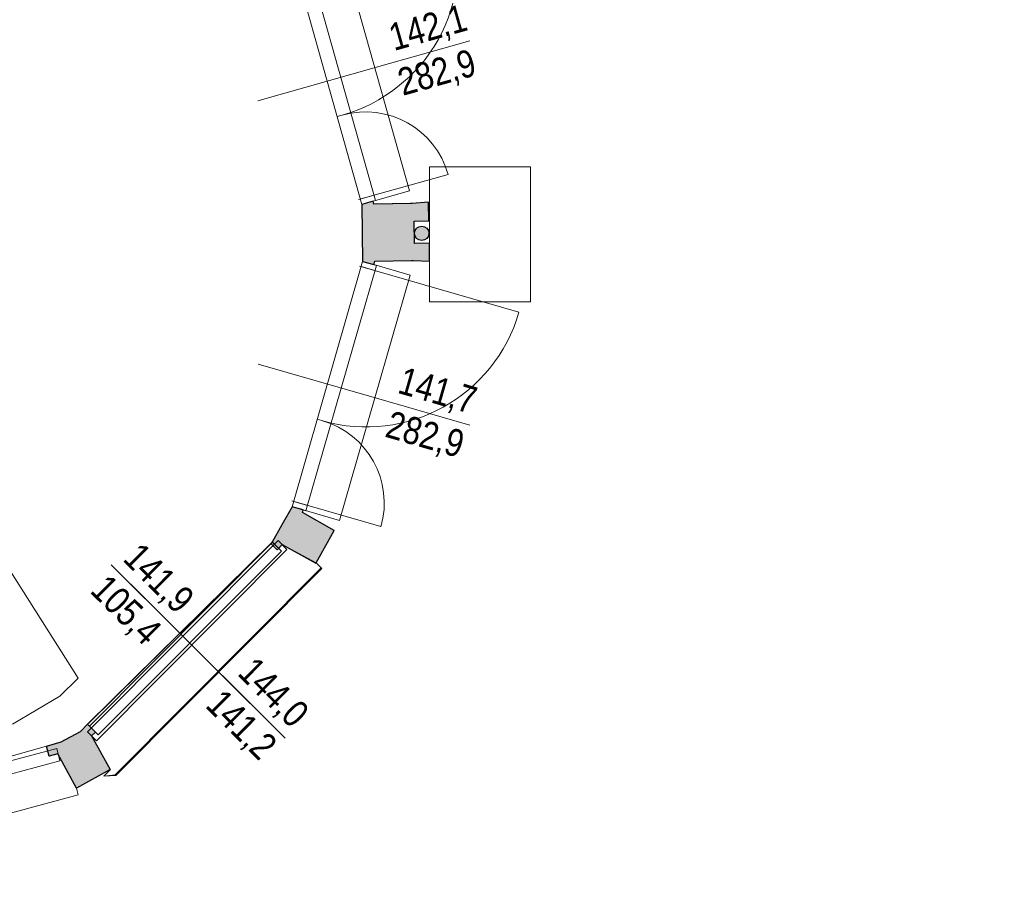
# Model space of a CAD drawing. Extents: x -6068 to 35118, y -17738 to 67348.
# Tile 125 of 243: x 2685 to 3231, y -1683 to -1201. Entities that reach past the tile are written whole.
import ezdxf

# ---------------------------------------------------------------- set-up
doc = ezdxf.new("R2010")
doc.units = 0
doc.header["$LTSCALE"] = 15
doc.linetypes.add('Continua', pattern=[0])
doc.linetypes.add('Cui_CONTINU', pattern=[0])
doc.layers.get('0').update_dxf_attribs({"linetype": 'CONTINUOUS'})
doc.layers.add('EDL_RDJ murs & cloisons', color=5, linetype='CONTINUOUS')
doc.layers.add('PIS-fond de plan', color=7, linetype='Cui_CONTINU')
for name, color, linetype, lineweight, true_color in [('Encombrement - NIVEAUX - Style par défaut', 7, 'Continua', 0, 0x000000), ('Enveloppe - NIVEAUX - Style par défaut', 7, 'Continua', 0, 0x000000), ('Fenêtre - Cadre - NIVEAUX - Style par défaut', 7, 'Continua', 0, 0x000000), ('Fenêtre - Mesures - NIVEAUX - Style par défaut', 7, 'Continua', 0, 0x000000), ('Panneau - NIVEAUX - Style par défaut', 7, 'Continua', 0, 0x000000), ('Porte - Cadre - NIVEAUX - Style par défaut', 7, 'Continua', 0, 0x000000), ('Porte - Mesures - NIVEAUX - Style par défaut', 7, 'Continua', 0, 0x000000), ('Porte - Ouvertures - NIVEAUX - Style par défaut', 7, 'Continua', 0, 0x000000), ('Poteau Acier - NIVEAUX - Style par défaut', 7, 'Continua', 0, 0x000000), ('Échelle - NIVEAUX - Style par défaut', 7, 'Continua', 0, 0x000000)]:
    doc.layers.add(name, color=color, linetype=linetype, lineweight=lineweight, true_color=true_color)
doc.styles.add('MtXpl_Arial_Narrow', font='ARIALN.TTF')

# ---------------------------------------------------------------- blocks, each defined once
blk = doc.blocks.new('EDL_RDJ plan_2025 10 17')
at = {"layer": 'EDL_RDJ murs & cloisons', "linetype": 'Continuous', "ltscale": 0.08}
h = blk.add_hatch(color=9, dxfattribs=at)
h.dxf.hatch_style = 1
h.paths.add_polyline_path([(2918.03, -1312.69), (2926.04, -1312.57), (2925.89, -1302.26), (2916.89, -1302.98), (2915.9, -1303), (2895.61, -1303.3), (2895.15, -1301.64), (2888.89, -1303.41), (2889.37, -1335.07), (2895.62, -1336.87), (2896.17, -1334.96), (2916.58, -1334.65), (2917.47, -1334.64), (2926.58, -1334.98), (2926.48, -1324.98), (2918.22, -1325.1), (2918.03, -1312.69)])
h = blk.add_hatch(color=9, dxfattribs=at)
h.dxf.hatch_style = 1
h.paths.add_polyline_path([(2918.03, -1312.69), (2926.04, -1312.57), (2925.89, -1302.26), (2916.89, -1302.98), (2915.9, -1303), (2895.61, -1303.3), (2895.15, -1301.64), (2888.89, -1303.41), (2889.37, -1335.07), (2895.62, -1336.87), (2896.17, -1334.96), (2916.58, -1334.65), (2917.47, -1334.64), (2926.58, -1334.98), (2926.48, -1324.98), (2918.22, -1325.1), (2918.03, -1312.69)])
h = blk.add_hatch(color=9, dxfattribs=at)
h.dxf.hatch_style = 1
edge = h.paths.add_edge_path()
edge.add_line((2556.74, -1669.14), (2572.39, -1669.24))
edge.add_line((2572.39, -1669.24), (2576.16, -1682.45))
edge.add_line((2576.16, -1682.45), (2579.94, -1695.66))
edge.add_arc((42696.67, 14278.55), 43180.17, 201.712107, 201.736118)
edge.add_arc((-127963.87, -53738.22), 140535.1, 21.7204239, 21.7278013, ccw=False)
edge.add_arc((12035.47, 2925.56), 10527.18, 206.242652, 206.335552)
edge.add_arc((15378.11, 5950.75), 14915.61, 211.059294, 211.185874)
edge.add_arc((360324.53, 278451.79), 454400.51, 218.0748737, 218.0789919)
edge.add_arc((217010.42, 212550.76), 303151.96, 224.9969136, 225.0030864)
edge.add_arc((-660696.64, -848561.46), 1075644.92, 51.92219739, 51.9239371, ccw=False)
edge.add_arc((-405330.76, -676816.25), 788713.5, 58.84494284, 58.84731544, ccw=False)
edge.add_arc((-81401.58, -184168.39), 200779.52, 65.2238773, 65.2317412, ccw=False)
edge.add_arc((288.04, -7080.21), 5758.11, 64.436897, 64.798681, ccw=False)
edge.add_arc((-28066.76, -50769.71), 57798.89, 57.7182514, 57.7533701, ccw=False)
edge.add_arc((7185.29, 3468.4), 6933.8, 230.797043, 231.089786)
edge.add_arc((-5911.78, -10438.3), 12200.98, 44.067742, 44.234108, ccw=False)
edge.add_arc((43474.52, 29034.82), 51089.79, 217.33866, 217.378391)
edge.add_arc((-4344.07, -6265.49), 8396.11, 30.445046, 30.686803, ccw=False)
edge.add_arc((43438.98, 15829.53), 44296.21, 203.75065, 203.796474)
edge.add_arc((17279.22, 2326.37), 15020.31, 196.913711, 197.04885)
edge.add_arc((1336974, 237663.15), 1355425.51, 190.187775, 190.18927255)
edge.add_arc((2947.89, -2113.14), 22.66, 177.7535, 192.049)
edge.add_line((2925.73, -2117.87), (3034.94, -2120.36))
edge.add_line((3034.94, -2120.36), (3034.61, -2135.15))
edge.add_line((3034.61, -2135.15), (2926.93, -2132.7))
edge.add_line((2926.93, -2132.7), (2821.94, -2130.12))
edge.add_line((2821.94, -2130.12), (2822.27, -2115.52))
edge.add_line((2822.27, -2115.52), (2910.65, -2117.53))
edge.add_arc((1871.08, -2276.18), 1051.61, 8.67693, 10.70114)
edge.add_arc((509871.05, 152748.85), 530082.48, 196.9792556, 196.9828928, ccw=False)
edge.add_arc((1079395.7, 472171.03), 1176324.39, 203.77278892, 203.77442792, ccw=False)
edge.add_arc((280490.35, 161958.1), 322420.67, 210.5631721, 210.5691519, ccw=False)
edge.add_arc((404168.57, 304391.91), 504890.76, 217.3565403, 217.360359, ccw=False)
edge.add_arc((-1332563.56, -1298338.91), 1861156.76, 44.15034443, 44.15138034)
edge.add_arc((372418.08, 453585.2), 586603.92, 230.94186496, 230.94515166, ccw=False)
edge.add_arc((-675372.24, -1076120.38), 1270363.14, 57.73496325, 57.73648092)
edge.add_arc((373656.98, 776720.1), 862443.09, 244.52718746, 244.52942296, ccw=False)
edge.add_arc((4847.99, 2747.19), 5090.81, 245.14058, 245.47777, ccw=False)
edge.add_arc((7846.72, 6662.14), 9961.83, 238.747064, 238.94533, ccw=False)
edge.add_arc((7635.05, 4500.63), 8059.24, 231.800577, 232.045649, ccw=False)
edge.add_arc((154.86, -4304.81), 3513.19, 44.7189, 45.2811)
edge.add_arc((23423.17, 14506.31), 26432.15, 218.039526, 218.114249, ccw=False)
edge.add_arc((-61137.6, -40295.57), 74475.11, 31.1407845, 31.1668688)
edge.add_arc((3834.89, -1121.4), 1397.37, 206.07332, 206.83905, ccw=False)
edge.add_arc((177757.04, 68081.68), 188577.68, 201.7183608, 201.7298502, ccw=False)
edge.add_arc((2876.42, -1608.21), 324.1, 194.2174, 196.5343, ccw=False)
edge.add_line((2562.25, -1687.81), (2556.74, -1669.14))
h = blk.add_hatch(color=9, dxfattribs=at)
h.dxf.hatch_style = 1
h.paths.add_polyline_path([(2873.65, -1484.56), (2855.97, -1474.55), (2856.4, -1473.06), (2850.16, -1471.26), (2844.49, -1481.28), (2839.05, -1490.88), (2839.17, -1490.95), (2842.63, -1494.4), (2844.68, -1492.34), (2863.43, -1502.56), (2863.51, -1502.49)])
h = blk.add_hatch(color=9, dxfattribs=at)
h.dxf.hatch_style = 1
h.paths.add_polyline_path([(2736.62, -1592.07), (2740.98, -1596.42), (2738.87, -1598.55), (2749.11, -1617.2), (2730.43, -1627.47), (2720.17, -1608.48), (2715.34, -1609.77), (2713.83, -1604.17), (2721.93, -1601.9), (2732.6, -1596.03)])
at = {"layer": 'Poteau Acier - NIVEAUX - Style par défaut', "true_color": 0xd0d0e3}
blk.add_hatch(color=254, dxfattribs=at).paths.add_polyline_path([(2918.2, -1319.49), (2918.26, -1320.18), (2918.44, -1320.85), (2918.73, -1321.49), (2919.13, -1322.06), (2919.63, -1322.55), (2920.2, -1322.95), (2920.83, -1323.24), (2921.5, -1323.42), (2922.2, -1323.49), (2922.89, -1323.42), (2923.57, -1323.24), (2924.2, -1322.95), (2924.77, -1322.55), (2925.26, -1322.06), (2925.66, -1321.49), (2925.96, -1320.85), (2926.14, -1320.18), (2926.2, -1319.49), (2926.14, -1318.79), (2925.96, -1318.12), (2925.66, -1317.49), (2925.26, -1316.91), (2924.77, -1316.42), (2924.2, -1316.02), (2923.57, -1315.73), (2922.89, -1315.55), (2922.2, -1315.49), (2921.5, -1315.55), (2920.83, -1315.73), (2920.2, -1316.02), (2919.63, -1316.42), (2919.13, -1316.91), (2918.73, -1317.49), (2918.44, -1318.12), (2918.26, -1318.79)])
at = {"color": 103, "linetype": 'Continua', "lineweight": 13, "ltscale": 0.1, "true_color": 0x49c386}
for p, q in [((2876.86, -1159.19), (2915.36, -1295.95)), ((2888.89, -1303.41), (2850.39, -1166.65)), ((2915.36, -1295.95), (2895.15, -1301.64)), ((2895.15, -1301.64), (2888.89, -1303.41)), ((2850.16, -1471.26), (2889.37, -1335.07)), ((2889.37, -1335.07), (2895.62, -1336.87)), ((2895.62, -1336.87), (2915.8, -1342.68)), ((2915.8, -1342.68), (2876.58, -1478.87)), ((2856.4, -1473.06), (2850.16, -1471.26)), ((2876.58, -1478.87), (2856.4, -1473.06))]:
    blk.add_line(p, q, dxfattribs=at)
at = {"color": 161, "linetype": 'Continua', "lineweight": 13, "ltscale": 0.1, "true_color": 0x7599ff}
for p, q in [((2736.62, -1592.07), (2839.17, -1490.95)), ((2737.33, -1591.37), (2838.38, -1491.72)), ((2838.38, -1491.72), (2841.85, -1495.17)), ((2839.17, -1490.95), (2842.63, -1494.4)), ((2841.85, -1495.17), (2844.68, -1492.34)), ((2842.63, -1494.4), (2844.75, -1492.27)), ((2844.68, -1492.34), (2863.43, -1502.56)), ((2844.75, -1492.27), (2863.51, -1502.49)), ((2863.43, -1502.56), (2863.6, -1502.39)), ((2863.51, -1502.49), (2863.6, -1502.39)), ((2863.6, -1502.39), (2866.43, -1505.22)), ((2863.6, -1502.39), (2866.79, -1505.57)), ((2866.43, -1505.22), (2751.99, -1620.09)), ((2866.79, -1505.57), (2752.34, -1620.44)), ((2740.98, -1596.42), (2736.62, -1592.07)), ((2738.87, -1598.55), (2740.98, -1596.42)), ((2749.15, -1617.27), (2738.87, -1598.55)), ((2749.15, -1617.27), (2738.87, -1598.55)), ((2578.16, -1642.25), (2713.83, -1604.17)), ((2713.83, -1604.17), (2715.34, -1609.77)), ((2715.34, -1609.77), (2720.17, -1608.48)), ((2720.17, -1608.48), (2730.43, -1627.47)), ((2745.62, -1620.81), (2749.15, -1617.27)), ((2745.62, -1620.81), (2749.15, -1617.27)), ((2751.99, -1620.09), (2745.62, -1620.81)), ((2752.34, -1620.44), (2745.62, -1620.81)), ((2730.43, -1627.47), (2731.47, -1631.33)), ((2731.47, -1631.33), (2573.44, -1673.7))]:
    blk.add_line(p, q, dxfattribs=at)
at = {"layer": 'EDL_RDJ murs & cloisons', "linetype": 'Continuous', "ltscale": 0.08}
blk.add_lwpolyline([(2918.03, -1312.69), (2926.04, -1312.57), (2925.89, -1302.26), (2916.89, -1302.98), (2915.9, -1303), (2895.61, -1303.3), (2895.15, -1301.64), (2888.89, -1303.41), (2889.37, -1335.07), (2895.62, -1336.87), (2896.17, -1334.96), (2916.58, -1334.65), (2917.47, -1334.64), (2926.58, -1334.98), (2926.48, -1324.98), (2918.22, -1325.1), (2918.03, -1312.69)], close=True, dxfattribs=at)
for points in [[(2873.65, -1484.56), (2855.97, -1474.55), (2856.4, -1473.06), (2850.16, -1471.26), (2844.49, -1481.28), (2839.05, -1490.88), (2839.17, -1490.95), (2842.63, -1494.4), (2844.68, -1492.34), (2863.43, -1502.56), (2863.51, -1502.49), (2873.65, -1484.56)], [(2736.62, -1592.07), (2740.98, -1596.42), (2738.87, -1598.55), (2749.11, -1617.2), (2730.43, -1627.47), (2720.17, -1608.48), (2715.34, -1609.77), (2713.83, -1604.17), (2721.93, -1601.9), (2732.6, -1596.03), (2736.62, -1592.07)]]:
    blk.add_lwpolyline(points, dxfattribs=at)
for points in [[(2556.74, -1669.14), (2572.39, -1669.24), (2576.16, -1682.45), (2579.94, -1695.66, 0.000105), (2586.64, -1712.47, -0.000032), (2593.34, -1729.28, 0.000405), (2600.9, -1744.58, 0.000552), (2617.93, -1772.79, 0.000018), (2638.07, -1798.5, 0.000027), (2661.17, -1821.6, -0.000008), (2686.88, -1841.74, -0.00001), (2714.83, -1858.63, -0.000034), (2739.85, -1870.18, -0.001579), (2772.7, -1885.77, -0.000153), (2802.65, -1904.68, 0.001277), (2830.16, -1927, -0.000726), (2854.84, -1952.42, 0.000173), (2876.34, -1980.58, -0.001055), (2894.35, -2011.08, 0.0002), (2908.63, -2043.5, 0.00059), (2918.98, -2077.39, 0.000007), (2925.25, -2112.25, 0.062457)], [(2910.65, -2117.53, 0.008833), (2904.4, -2080.91, -0.000016), (2894.57, -2048.73, -0.000007), (2881.01, -2017.93, -0.000026), (2863.9, -1988.96, -0.000017), (2843.48, -1962.21, 0.000005), (2820.04, -1938.07, -0.000014), (2793.91, -1916.87, 0.000007), (2765.45, -1898.9, -0.00001), (2735.07, -1884.43, -0.001471), (2707.85, -1871.92, -0.000865), (2678.35, -1854.08, -0.001069), (2651.22, -1832.82, 0.002453), (2626.84, -1808.45, -0.000326), (2605.58, -1781.31, 0.000114), (2588.04, -1752.3, -0.003341), (2579.72, -1735.58, -0.00005), (2565.73, -1700.45, -0.01011), (2562.25, -1687.81), (2556.74, -1669.14)]]:
    blk.add_lwpolyline(points, format="xyb", dxfattribs=at)
at = {"layer": 'Encombrement - NIVEAUX - Style par défaut', "color": 18, "linetype": 'Continua', "lineweight": 20, "ltscale": 0.1, "true_color": 0x000000}
for p, q in [((2925.89, -1302.26), (2916.89, -1302.98)), ((2926.04, -1312.57), (2925.89, -1302.26)), ((2918.03, -1312.69), (2926.04, -1312.57)), ((2926.48, -1324.98), (2918.22, -1325.1)), ((2926.58, -1334.98), (2926.48, -1324.98)), ((2917.47, -1334.64), (2926.58, -1334.98))]:
    blk.add_line(p, q, dxfattribs=at)
at = {"layer": 'Enveloppe - NIVEAUX - Style par défaut', "color": 18, "linetype": 'Continua', "lineweight": 20, "ltscale": 0.1, "true_color": 0x000000}
for p, q in [((2895.15, -1301.64), (2888.89, -1303.41)), ((2888.89, -1303.41), (2889.37, -1335.07)), ((2895.61, -1303.3), (2895.15, -1301.64)), ((2916.89, -1302.98), (2895.61, -1303.3)), ((2889.37, -1335.07), (2895.62, -1336.87)), ((2895.62, -1336.87), (2896.17, -1334.96)), ((2896.17, -1334.96), (2917.47, -1334.64)), ((2850.16, -1471.26), (2838.82, -1491.29)), ((2856.4, -1473.06), (2850.16, -1471.26)), ((2855.97, -1474.55), (2856.4, -1473.06)), ((2873.65, -1484.56), (2855.97, -1474.55)), ((2863.51, -1502.49), (2873.65, -1484.56)), ((2838.38, -1491.72), (2841.85, -1495.17)), ((2839.17, -1490.95), (2842.63, -1494.4)), ((2841.85, -1495.17), (2844.68, -1492.34)), ((2842.63, -1494.4), (2844.75, -1492.27)), ((2844.68, -1492.34), (2863.43, -1502.56)), ((2844.75, -1492.27), (2863.51, -1502.49)), ((2732.6, -1596.03), (2721.93, -1601.9)), ((2736.62, -1592.07), (2732.6, -1596.03)), ((2740.98, -1596.42), (2736.62, -1592.07)), ((2738.87, -1598.55), (2740.98, -1596.42)), ((2721.93, -1601.9), (2713.83, -1604.17)), ((2749.15, -1617.27), (2738.87, -1598.55)), ((2749.15, -1617.27), (2738.87, -1598.55)), ((2713.83, -1604.17), (2715.34, -1609.77)), ((2715.34, -1609.77), (2720.17, -1608.48)), ((2720.17, -1608.48), (2730.43, -1627.47)), ((2730.43, -1627.47), (2749.35, -1617.07))]:
    blk.add_line(p, q, dxfattribs=at)
at = {"layer": 'Fenêtre - Cadre - NIVEAUX - Style par défaut', "color": 161, "linetype": 'Continua', "lineweight": 5, "ltscale": 0.1, "true_color": 0x7599ff}
for p, q in [((2842.41, -1490.02), (2736.53, -1596.29)), ((2839.27, -1491.04), (2737.62, -1593.07)), ((2844.22, -1495.98), (2839.27, -1491.04)), ((2847.36, -1494.96), (2842.41, -1490.02)), ((2741.49, -1601.23), (2847.36, -1494.96)), ((2742.58, -1598.01), (2844.22, -1495.98)), ((2736.53, -1596.29), (2741.49, -1601.23)), ((2737.62, -1593.07), (2742.58, -1598.01)), ((2719.48, -1605.55), (2573.54, -1644.68)), ((2721.29, -1612.32), (2719.48, -1605.55)), ((2575.35, -1651.45), (2721.29, -1612.32))]:
    blk.add_line(p, q, dxfattribs=at)
at = {"layer": 'Fenêtre - Mesures - NIVEAUX - Style par défaut', "color": 161, "linetype": 'Continua', "lineweight": 13, "ltscale": 0.1, "true_color": 0x7599ff}
for p, q in [((2787.86, -1541.55), (2749.66, -1503.49)), ((2808.12, -1561.66), (2760.64, -1514.35)), ((2787.86, -1541.55), (2834.63, -1588.14)), ((2808.12, -1561.66), (2846.32, -1599.72))]:
    blk.add_line(p, q, dxfattribs=at)
at = {"layer": 'Panneau - NIVEAUX - Style par défaut', "color": 18, "linetype": 'Continua', "lineweight": 13, "ltscale": 0.1, "true_color": 0x000000}
for p, q in [((2982.57, -1282.52), (2926.57, -1282.52)), ((2926.57, -1282.52), (2926.57, -1357.52)), ((2982.57, -1357.52), (2982.57, -1282.52)), ((2926.57, -1357.52), (2982.57, -1357.52))]:
    blk.add_line(p, q, dxfattribs=at)
at = {"layer": 'Porte - Cadre - NIVEAUX - Style par défaut', "color": 103, "linetype": 'Continua', "lineweight": 5, "ltscale": 0.1, "true_color": 0x49c386}
for p, q in [((2896.59, -1301.24), (2858.09, -1164.48)), ((2850.39, -1166.65), (2888.89, -1303.41)), ((2888.89, -1303.41), (2896.59, -1301.24)), ((2889.37, -1335.07), (2850.16, -1471.26)), ((2857.84, -1473.47), (2897.06, -1337.28)), ((2897.06, -1337.28), (2889.37, -1335.07)), ((2850.16, -1471.26), (2857.84, -1473.47))]:
    blk.add_line(p, q, dxfattribs=at)
at = {"layer": 'Porte - Mesures - NIVEAUX - Style par défaut', "color": 103, "linetype": 'Continua', "lineweight": 13, "ltscale": 0.1, "true_color": 0x49c386}
for p, q in [((2897.07, -1227.3), (2948.98, -1212.69)), ((2897.07, -1227.3), (2831.14, -1245.87)), ((2897.15, -1411.05), (2831.33, -1392.1)), ((2897.15, -1411.05), (2948.97, -1425.97))]:
    blk.add_line(p, q, dxfattribs=at)
at = {"layer": 'Porte - Ouvertures - NIVEAUX - Style par défaut', "color": 103, "linetype": 'Continua', "lineweight": 13, "ltscale": 0.1, "true_color": 0x49c386}
for p, q in [((2875.17, -1254.67), (2882.87, -1252.51)), ((2875.17, -1254.67), (2882.87, -1252.51)), ((2887.11, -1300.79), (2936.81, -1286.8)), ((2888.08, -1300.52), (2895.78, -1298.35)), ((2887.58, -1337.67), (2976.2, -1363.19)), ((2888.54, -1337.95), (2896.23, -1340.16)), ((2864.13, -1422.73), (2871.82, -1424.94)), ((2864.13, -1422.73), (2871.82, -1424.94)), ((2850.03, -1468.1), (2899.52, -1482.35)), ((2850.99, -1468.38), (2858.67, -1470.59))]:
    blk.add_line(p, q, dxfattribs=at)
at = {"layer": 'Porte - Ouvertures - NIVEAUX - Style par défaut', "color": 103, "linetype": 'Continua', "lineweight": 5, "ltscale": 0.1, "true_color": 0x49c386}
for centre, radius, start, end in [((2854.09, -1168.72), 88.45, 285.7228, 15.723), ((2890.97, -1299.71), 47.63, 15.7231, 105.7231), ((2891.42, -1338.78), 88.22, 253.9369, 343.9367), ((2853.87, -1469.21), 47.5, 343.9368, 73.9367)]:
    blk.add_arc(centre, radius, start, end, dxfattribs=at)
at = {"layer": 'Poteau Acier - NIVEAUX - Style par défaut', "color": 165, "linetype": 'Continua', "lineweight": 30, "ltscale": 0.1, "true_color": 0x6464a0}
blk.add_circle((2922.2, -1319.49), 4, dxfattribs=at)
at = {"layer": 'Échelle - NIVEAUX - Style par défaut', "color": 18, "linetype": 'Continua', "lineweight": 13, "ltscale": 0.1, "true_color": 0x000000}
for p, q in [((2731.36, -1566.47), (2636.25, -1416.48)), ((2731.36, -1566.47), (2721.19, -1576.47)), ((2721.19, -1576.47), (2694.86, -1592.09))]:
    blk.add_line(p, q, dxfattribs=at)
at = {"layer": 'Fenêtre - Mesures - NIVEAUX - Style par défaut', "color": 161, "linetype": 'Continuous', "true_color": 0x7599ff, "style": 'MtXpl_Arial_Narrow'}
for s, p in [('141,9', (2755.59, -1500.87)), ('105,4', (2737.45, -1518.5)), ('144,0', (2819.3, -1564.27)), ('141,2', (2801.46, -1582.21))]:
    blk.add_text(s, height=15.153, rotation=315.1068, dxfattribs=at).set_placement(p)
at = {"layer": 'Porte - Mesures - NIVEAUX - Style par défaut', "color": 103, "linetype": 'Continuous', "true_color": 0x49c386, "style": 'MtXpl_Arial_Narrow'}
for s, rotation, p in [('142,1', 15.723, (2906.74, -1218.3)), ('282,9', 15.723, (2911.66, -1243.2)), ('141,7', 343.9368, (2908.14, -1407.93)), ('282,9', 343.9368, (2901.17, -1432.25))]:
    blk.add_text(s, height=15.153, rotation=rotation, dxfattribs=at).set_placement(p)

msp = doc.modelspace()

# ---------------------------------------------------------------- block references
at = {"layer": 'PIS-fond de plan'}
msp.add_blockref('EDL_RDJ plan_2025 10 17', (-14.33, 0), dxfattribs=at)

doc.saveas('drawing.dxf')
